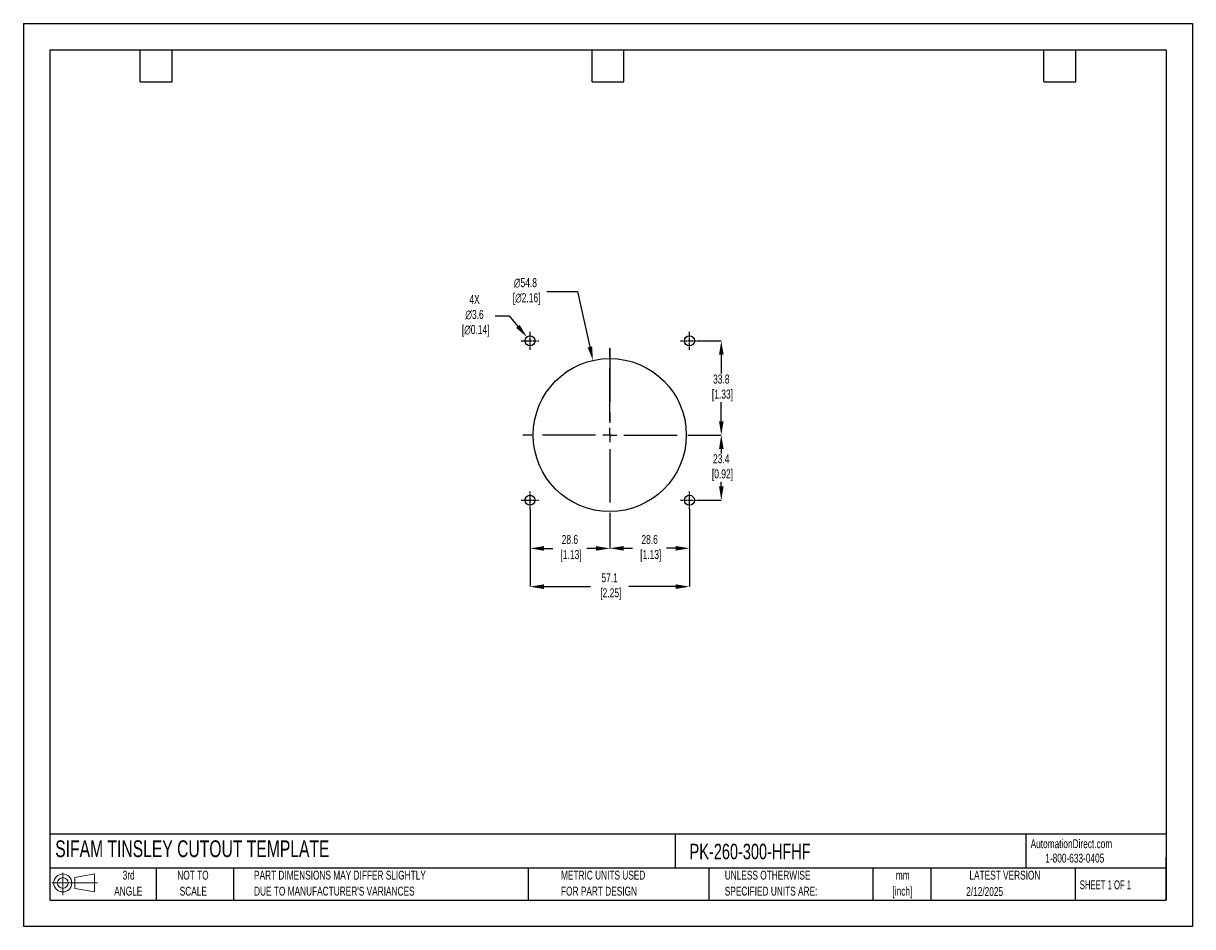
# Model space of a CAD drawing. Header units: millimetres. Extents: x 0 to 419, y 0 to 324.
import ezdxf

# ---------------------------------------------------------------- set-up
doc = ezdxf.new("R2010")
doc.units = ezdxf.units.MM
doc.header["$LTSCALE"] = 1.5
doc.header["$PDSIZE"] = -1
doc.linetypes.add('CENTERX2', pattern=[20.32, 12.7, -2.54, 2.54, -2.54])
for name, color, linetype in [('1', 7, 'Continuous'), ('CENTER', 40, 'CENTERX2'), ('SLD-DEFPOINTS', 7, 'Continuous')]:
    doc.layers.add(name, color=color, linetype=linetype)
doc.layers.add('DIMENSIONS', color=140, linetype='Continuous', lineweight=25)
doc.layers.add('TEXT', color=140, linetype='Continuous', lineweight=25)
doc.styles.add('SLDTEXTSTYLE0', font='TXT', dxfattribs={"width": 0.7})
doc.styles.add('SLDTEXTSTYLE1', font='TXT', dxfattribs={"width": 0.65})
doc.dimstyles.new('SLDDIMSTYLE0', dxfattribs={"dimtxt": 3.237012, "dimasz": 4.953, "dimexe": 0, "dimexo": 0.0625, "dimgap": 0.809253, "dimtad": 0, "dimtih": 1, "dimtoh": 1, "dimrnd": 1e-09, "dimzin": 12, "dimdsep": 46, "dimtxsty": 'SLDTEXTSTYLE0', "dimsah": 1, "dimcen": 0, "dimadec": 0, "dimazin": 3, "dimtfac": 1, "dimtofl": 0, "dimtmove": 0, "dimatfit": 3, "dimfxl": 0, "dimfrac": 2, "dimtolj": 1, "dimtzin": 12, "dimarcsym": 0})

# ---------------------------------------------------------------- blocks, each defined once
blk = doc.blocks.new('Block11')
at = {"color": 7, "linetype": 'Continuous', "lineweight": 18}
for p, q in [((0, 4.32), (16.31, 4.32)), ((3.88, 7.97), (3.88, 0)), ((8.22, 6.25), (15.26, 7.55)), ((8.22, 2.39), (8.22, 6.25)), ((15.26, 7.55), (15.26, 1.1)), ((8.22, 2.39), (15.26, 1.1))]:
    blk.add_line(p, q, dxfattribs=at)
for radius in [3.23, 1.93]:
    blk.add_circle((3.88, 4.32), radius, dxfattribs=at)
blk = doc.blocks.new('Block12')
at = {"layer": 'SLD-DEFPOINTS'}
blk.add_blockref('Block11', (0, 0), dxfattribs=at)
blk = doc.blocks.new('SW_NOTE_0_1')
at = {"layer": 'TEXT', "color": 0, "linetype": 'CENTERX2', "lineweight": 18, "char_height": 3.175, "attachment_point": 2, "style": 'SLDTEXTSTYLE0'}
for s, insert in [('mm', (4.27, 4.09)), ('[inch]', (4.14, -1.64))]:
    blk.add_mtext(s, dxfattribs=dict(at, insert=insert))
blk = doc.blocks.new('SW_NOTE_0_2')
at = {"layer": 'TEXT', "color": 0, "linetype": 'CENTERX2', "lineweight": 18, "char_height": 3.175, "attachment_point": 1, "style": 'SLDTEXTSTYLE0'}
for s, insert in [('UNLESS OTHERWISE', (0, 4.09)), ('SPECIFIED UNITS ARE:', (0, -1.64))]:
    blk.add_mtext(s, dxfattribs=dict(at, insert=insert))
blk = doc.blocks.new('SW_NOTE_0_3')
at = {"layer": 'TEXT', "color": 0, "linetype": 'CENTERX2', "lineweight": 18, "char_height": 3.175, "attachment_point": 1, "style": 'SLDTEXTSTYLE0'}
for s, insert in [('PART DIMENSIONS MAY DIFFER SLIGHTLY', (0, 4.09)), ("DUE TO MANUFACTURER'S VARIANCES", (0, -1.64))]:
    blk.add_mtext(s, dxfattribs=dict(at, insert=insert))
blk = doc.blocks.new('SW_NOTE_0_4')
at = {"layer": 'TEXT', "color": 0, "linetype": 'CENTERX2', "lineweight": 18, "char_height": 3.175, "attachment_point": 2, "style": 'SLDTEXTSTYLE0'}
for s, insert in [('NOT TO', (7.89, 4.09)), ('SCALE', (8.03, -1.64))]:
    blk.add_mtext(s, dxfattribs=dict(at, insert=insert))
blk = doc.blocks.new('SW_NOTE_0_5')
at = {"layer": 'TEXT', "color": 0, "linetype": 'CENTERX2', "lineweight": 18, "char_height": 3.175, "attachment_point": 2, "style": 'SLDTEXTSTYLE0'}
for s, insert in [('3rd', (3.47, 4.09)), ('ANGLE', (3.33, -1.64))]:
    blk.add_mtext(s, dxfattribs=dict(at, insert=insert))
blk = doc.blocks.new('SW_NOTE_0_6')
at = {"layer": 'TEXT', "color": 0, "linetype": 'CENTERX2', "lineweight": 18, "char_height": 3.175, "attachment_point": 1, "style": 'SLDTEXTSTYLE0'}
for s, insert in [('METRIC UNITS USED', (0, 4.09)), ('FOR PART DESIGN', (0, -1.64))]:
    blk.add_mtext(s, dxfattribs=dict(at, insert=insert))
blk = doc.blocks.new('SW_CENTERMARKSYMBOL_0')
at = {"layer": 'CENTER', "color": 0}
for p, q in [((0, 5.08), (0, 31.2)), ((-5.08, 0), (-31.2, 0)), ((0, 0), (-2.54, 0)), ((0, 0), (0, 2.54)), ((0, 0), (0, -2.54)), ((0, 0), (2.54, 0)), ((5.08, 0), (31.2, 0)), ((0, -5.08), (0, -31.2))]:
    blk.add_line(p, q, dxfattribs=at)
blk = doc.blocks.new('*D21')
at = {"layer": 'Defpoints', "color": 0}
for p in [(238.76, 149.69), (210.19, 145.06), (238.76, 135.64)]:
    blk.add_point(p, dxfattribs=at)
at = {"layer": 'DIMENSIONS', "color": 0, "lineweight": -2}
for p, q in [((238.76, 149.63), (238.76, 135.64)), ((210.19, 145), (210.19, 135.64)), ((215.14, 135.64), (218.38, 135.64)), ((233.81, 135.64), (230.57, 135.64))]:
    blk.add_line(p, q, dxfattribs=at)
at = {"layer": 'DIMENSIONS', "color": 0}
for points in [[(215.14, 136.47), (215.14, 134.82), (210.19, 135.64)], [(233.81, 136.47), (233.81, 134.82), (238.76, 135.64)]]:
    blk.add_solid(points, dxfattribs=at)
at = {"layer": 'DIMENSIONS', "color": 0, "insert": (224.47, 135.64), "char_height": 3.237, "attachment_point": 5, "style": 'SLDTEXTSTYLE0'}
blk.add_mtext('\\A1;28.6\\P [1.13]', dxfattribs=at)
blk = doc.blocks.new('*D22')
at = {"layer": 'Defpoints', "color": 0}
for p in [(181.61, 149.69), (238.76, 149.69), (238.76, 121.9)]:
    blk.add_point(p, dxfattribs=at)
at = {"layer": 'DIMENSIONS', "color": 0, "lineweight": -2}
for p, q in [((181.61, 149.63), (181.61, 121.9)), ((238.76, 149.63), (238.76, 121.9)), ((186.56, 121.9), (203.3, 121.9)), ((233.81, 121.9), (217, 121.9))]:
    blk.add_line(p, q, dxfattribs=at)
at = {"layer": 'DIMENSIONS', "color": 0}
for points in [[(186.56, 122.72), (186.56, 121.07), (181.61, 121.9)], [(233.81, 122.72), (233.81, 121.07), (238.76, 121.9)]]:
    blk.add_solid(points, dxfattribs=at)
at = {"layer": 'DIMENSIONS', "color": 0, "insert": (210.15, 121.9), "char_height": 3.237, "attachment_point": 5, "style": 'SLDTEXTSTYLE0'}
blk.add_mtext('\\A1;57.1\\P [2.25]', dxfattribs=at)
blk = doc.blocks.new('*D23')
at = {"layer": 'Defpoints', "color": 0}
for p in [(241.38, 176.25), (241.95, 152.88), (250.16, 152.88)]:
    blk.add_point(p, dxfattribs=at)
at = {"layer": 'DIMENSIONS', "color": 0, "lineweight": -2}
for p, q in [((241.44, 176.25), (250.16, 176.25)), ((250.16, 171.3), (250.16, 169.69)), ((250.16, 157.84), (250.16, 159.44)), ((242.01, 152.88), (250.16, 152.88))]:
    blk.add_line(p, q, dxfattribs=at)
at = {"layer": 'DIMENSIONS', "color": 0}
for points in [[(249.34, 171.3), (250.99, 171.3), (250.16, 176.25)], [(249.34, 157.84), (250.99, 157.84), (250.16, 152.88)]]:
    blk.add_solid(points, dxfattribs=at)
at = {"layer": 'DIMENSIONS', "color": 0, "insert": (250.16, 164.57), "char_height": 3.237, "attachment_point": 5, "style": 'SLDTEXTSTYLE0'}
blk.add_mtext('\\A1;23.4\\P [0.92]', dxfattribs=at)
blk = doc.blocks.new('*D24')
at = {"layer": 'Defpoints', "color": 0}
for p in [(241.95, 210.03), (241.38, 176.25), (250.16, 176.25)]:
    blk.add_point(p, dxfattribs=at)
at = {"layer": 'DIMENSIONS', "color": 0, "lineweight": -2}
for p, q in [((242.01, 210.03), (250.16, 210.03)), ((250.16, 205.08), (250.16, 198.27)), ((250.16, 181.21), (250.16, 188.02)), ((241.44, 176.25), (250.16, 176.25))]:
    blk.add_line(p, q, dxfattribs=at)
at = {"layer": 'DIMENSIONS', "color": 0}
for points in [[(249.34, 205.08), (250.99, 205.08), (250.16, 210.03)], [(249.34, 181.21), (250.99, 181.21), (250.16, 176.25)]]:
    blk.add_solid(points, dxfattribs=at)
at = {"layer": 'DIMENSIONS', "color": 0, "insert": (250.16, 193.14), "char_height": 3.237, "attachment_point": 5, "style": 'SLDTEXTSTYLE0'}
blk.add_mtext('\\A1;33.8\\P [1.33]', dxfattribs=at)
blk = doc.blocks.new('*D25')
at = {"layer": 'Defpoints', "color": 0}
for p in [(181.61, 149.69), (210.19, 145.06), (181.61, 135.61)]:
    blk.add_point(p, dxfattribs=at)
at = {"layer": 'DIMENSIONS', "color": 0, "lineweight": -2}
for p, q in [((181.61, 149.63), (181.61, 135.61)), ((210.19, 145), (210.19, 135.61)), ((186.56, 135.61), (189.8, 135.61)), ((205.23, 135.61), (201.99, 135.61))]:
    blk.add_line(p, q, dxfattribs=at)
at = {"layer": 'DIMENSIONS', "color": 0}
for points in [[(186.56, 136.43), (186.56, 134.78), (181.61, 135.61)], [(205.23, 136.43), (205.23, 134.78), (210.19, 135.61)]]:
    blk.add_solid(points, dxfattribs=at)
at = {"layer": 'DIMENSIONS', "color": 0, "insert": (195.9, 135.61), "char_height": 3.237, "attachment_point": 5, "style": 'SLDTEXTSTYLE0'}
blk.add_mtext('\\A1;28.6\\P [1.13]', dxfattribs=at)
blk = doc.blocks.new('*D26')
at = {"layer": 'Defpoints', "color": 0}
for p in [(204.15, 203.01), (216.22, 149.5)]:
    blk.add_point(p, dxfattribs=at)
at = {"layer": 'DIMENSIONS', "color": 0, "lineweight": -2}
for p, q in [((187.58, 227.7), (198.57, 227.7)), ((198.57, 227.7), (203.06, 207.84))]:
    blk.add_line(p, q, dxfattribs=at)
at = {"layer": 'DIMENSIONS', "color": 0}
blk.add_solid([(203.86, 208.02), (202.25, 207.66), (204.15, 203.01)], dxfattribs=at)
at = {"layer": 'DIMENSIONS', "color": 0, "insert": (179.97, 227.7), "char_height": 3.237, "attachment_point": 5, "style": 'SLDTEXTSTYLE0'}
blk.add_mtext('\\A1;∅54.8\\P [∅2.16]', dxfattribs=at)
blk = doc.blocks.new('*D27')
at = {"layer": 'Defpoints', "color": 0}
for p in [(180.47, 211.4), (182.76, 208.67)]:
    blk.add_point(p, dxfattribs=at)
at = {"layer": 'DIMENSIONS', "color": 0, "lineweight": -2}
for p, q in [((169.14, 218.98), (174.09, 218.98)), ((174.09, 218.98), (177.28, 215.19))]:
    blk.add_line(p, q, dxfattribs=at)
at = {"layer": 'DIMENSIONS', "color": 0}
blk.add_solid([(177.91, 215.72), (176.65, 214.66), (180.47, 211.4)], dxfattribs=at)
at = {"layer": 'DIMENSIONS', "color": 0, "insert": (161.72, 218.98), "char_height": 3.237, "attachment_point": 5, "style": 'SLDTEXTSTYLE0'}
blk.add_mtext('\\A1;4X\\P∅3.6\\P [∅0.14]', dxfattribs=at)

msp = doc.modelspace()

# ---------------------------------------------------------------- linework, layer by layer
at = {"color": 7, "linetype": 'Continuous'}
for p, q in [((0, 323.85), (0, 0)), ((0, 323.85), (419.1, 323.85)), ((419.1, 323.85), (419.1, 0)), ((419.1, 0), (0, 0))]:
    msp.add_line(p, q, dxfattribs=at)
at = {"layer": '1', "color": 1, "linetype": 'Continuous'}
for centre, radius in [((181.61, 210.03), 1.78), ((238.76, 210.03), 1.78), ((210.19, 176.25), 27.43), ((181.61, 152.88), 1.78), ((238.76, 152.88), 1.78)]:
    msp.add_circle(centre, radius, dxfattribs=at)
at = {"layer": 'CENTER', "ltscale": 0.05}
for p, q in [((178.42, 210.03), (184.8, 210.03)), ((181.61, 206.84), (181.61, 213.22)), ((235.57, 210.03), (241.95, 210.03)), ((238.76, 206.84), (238.76, 213.22)), ((181.61, 149.69), (181.61, 156.07)), ((238.76, 149.69), (238.76, 156.07)), ((178.42, 152.88), (184.8, 152.88)), ((235.57, 152.88), (241.95, 152.88))]:
    msp.add_line(p, q, dxfattribs=at)
at = {"layer": 'CENTER'}
msp.add_line((210.19, 207.25), (210.19, 176.25), dxfattribs=at)
at = {"layer": 'TEXT'}
for p, q in [((9.52, 314.32), (409.57, 314.32)), ((9.52, 314.32), (9.52, 9.52)), ((41.91, 302.89), (41.91, 314.32)), ((53.34, 302.89), (53.34, 314.32)), ((203.83, 302.89), (203.83, 314.32)), ((215.26, 302.89), (215.26, 314.32)), ((365.76, 302.89), (365.76, 314.32)), ((377.19, 302.89), (377.19, 314.32)), ((409.57, 314.32), (409.57, 9.52)), ((41.91, 302.89), (53.34, 302.89)), ((203.83, 302.89), (215.26, 302.89)), ((365.76, 302.89), (377.19, 302.89)), ((409.57, 33.19), (9.52, 33.19)), ((233.64, 33.19), (233.64, 20.95)), ((359.36, 33.19), (359.36, 20.95)), ((409.57, 9.52), (409.57, 24.77)), ((409.57, 20.95), (9.52, 20.95)), ((47.62, 20.95), (47.62, 9.52)), ((75.32, 20.95), (75.32, 9.52)), ((180.97, 20.95), (180.97, 9.52)), ((245.67, 20.95), (245.67, 9.52)), ((304.54, 20.95), (304.54, 9.52)), ((325.22, 20.95), (325.22, 9.52)), ((377.02, 20.95), (377.02, 9.52)), ((9.52, 9.52), (409.57, 9.52))]:
    msp.add_line(p, q, dxfattribs=at)

# ---------------------------------------------------------------- block references
at = {"layer": 'CENTER'}
msp.add_blockref('SW_CENTERMARKSYMBOL_0', (210.19, 176.25), dxfattribs=at)
at = {"layer": 'SLD-DEFPOINTS'}
msp.add_blockref('Block12', (10.26, 11.33), dxfattribs=at)
at = {"layer": 'TEXT', "linetype": 'CENTERX2', "lineweight": 18}
for name, p in [('SW_NOTE_0_5', (34.27, 15.95)), ('SW_NOTE_0_4', (52.89, 15.95)), ('SW_NOTE_0_3', (82.68, 15.95)), ('SW_NOTE_0_6', (192.72, 15.95)), ('SW_NOTE_0_2', (251.41, 15.95)), ('SW_NOTE_0_1', (310.93, 15.95))]:
    msp.add_blockref(name, p, dxfattribs=at)

# ---------------------------------------------------------------- texts
at = {"layer": 'TEXT', "linetype": 'CENTERX2', "lineweight": 25, "attachment_point": 1, "style": 'SLDTEXTSTYLE0'}
for s, insert, char_height in [('SIFAM TINSLEY CUTOUT TEMPLATE', (11.42, 30.93), 6), ('PK-260-300-HFHF', (238.81, 29.71), 5.5562)]:
    msp.add_mtext(s, dxfattribs=dict(at, insert=insert, char_height=char_height))
at = {"layer": 'TEXT', "linetype": 'CENTERX2', "lineweight": 18, "char_height": 3.175}
for s, insert, attachment_point, style in [('AutomationDirect.com', (361.04, 31.31), 1, 'SLDTEXTSTYLE0'), ('1-800-633-0405', (366.29, 26.16), 1, 'SLDTEXTSTYLE0'), ('LATEST VERSION', (351.83, 20.05), 2, 'SLDTEXTSTYLE0'), ('2/12/2025', (344.55, 14.16), 2, 'SLDTEXTSTYLE0'), ('SHEET 1 OF 1', (378.66, 16.58), 1, 'SLDTEXTSTYLE1')]:
    msp.add_mtext(s, dxfattribs=dict(at, insert=insert, attachment_point=attachment_point, style=style))

# ---------------------------------------------------------------- dimensions: what is measured, and where the dimension line sits
at = {"layer": 'DIMENSIONS'}
dim = msp.add_diameter_dim_2p(p1=(216.2223, 149.5016), p2=(204.1483, 203.0062), text='<>\\P[]', dimstyle='SLDDIMSTYLE0', override={"dimdec": 1}, dxfattribs=at)
dim.commit()
dim.dimension.update_dxf_attribs({"geometry": '*D26', "text_midpoint": (179.9726, 227.704), "dimtype": 163})
dim = msp.add_diameter_dim_2p(p1=(182.76, 208.67), p2=(180.47, 211.4), text='4X\\P<>\\P[]', dimstyle='SLDDIMSTYLE0', override={"dimdec": 1}, dxfattribs=at)
dim.commit()
dim.dimension.update_dxf_attribs({"geometry": '*D27', "text_midpoint": (161.72, 218.98)})
for base, p1, p2, picture, middle in [((250.16, 176.25), (241.95, 210.03), (241.38, 176.25), '*D24', (250.16, 193.14)), ((250.16, 152.88), (241.38, 176.25), (241.95, 152.88), '*D23', (250.16, 164.57))]:
    dim = msp.add_linear_dim(base=base, p1=p1, p2=p2, angle=90, text='<>\\P[]', dimstyle='SLDDIMSTYLE0', override={"dimdec": 1}, dxfattribs=at)
    dim.commit()
    dim.dimension.update_dxf_attribs({"geometry": picture, "text_midpoint": middle})
dim = msp.add_linear_dim(base=(238.76030829, 121.89690115), p1=(181.61030829, 149.69382472), p2=(238.76030829, 149.69382472), text='<>\\P[]', dimstyle='SLDDIMSTYLE0', override={"dimdec": 1}, dxfattribs=at)
dim.commit()
dim.dimension.update_dxf_attribs({"geometry": '*D22', "text_midpoint": (210.14810518, 121.89690115), "dimtype": 160})
for base, p2, picture, middle in [((181.61, 135.61), (181.61, 149.69), '*D25', (195.9, 135.61)), ((238.76, 135.64), (238.76, 149.69), '*D21', (224.47, 135.64))]:
    dim = msp.add_linear_dim(base=base, p1=(210.19, 145.06), p2=p2, text='<>\\P[]', dimstyle='SLDDIMSTYLE0', override={"dimdec": 1}, dxfattribs=at)
    dim.commit()
    dim.dimension.update_dxf_attribs({"geometry": picture, "text_midpoint": middle})

doc.saveas('drawing.dxf')
